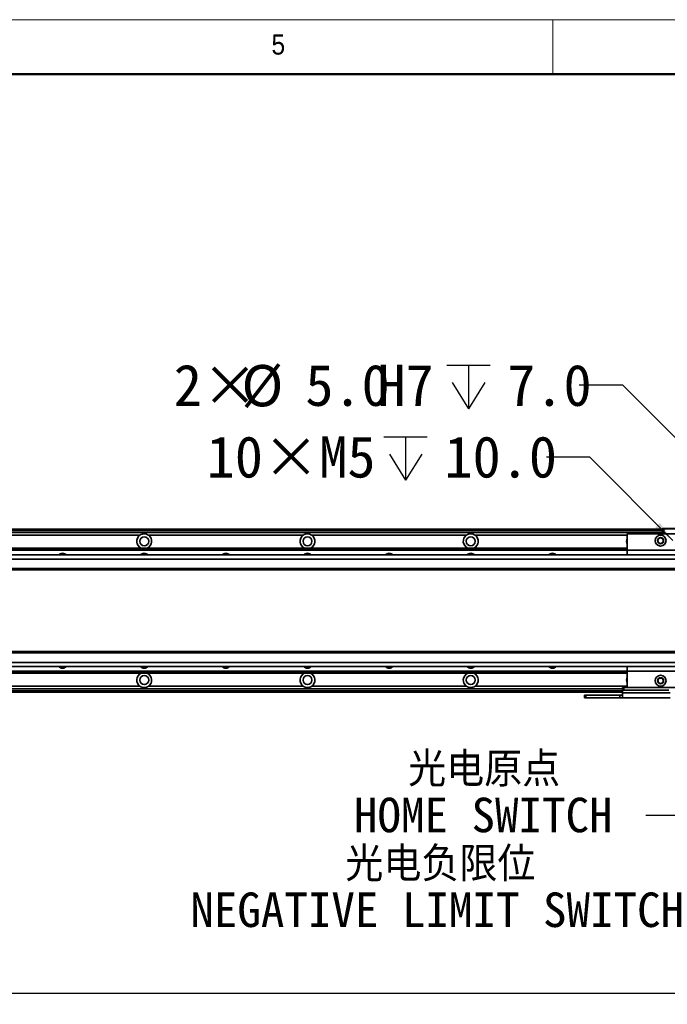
# Model space of a CAD drawing. Header units: millimetres. Extents: x 40 to 3320, y 40 to 2336.
# Tile 9 of 11: x 1688 to 2164, y 1612 to 2336. Entities that reach past the tile are written whole.
import ezdxf

# ---------------------------------------------------------------- set-up
doc = ezdxf.new("R2010")
doc.units = ezdxf.units.MM
doc.header["$LTSCALE"] = 8
doc.layers.add('黑色实线', color=7, linetype='Continuous')
doc.styles.add('SLDTEXTSTYLE1', font='Gothic.ttf', dxfattribs={"width": 0.913})
doc.styles.add('SLDTEXTSTYLE8', font='txt')
doc.styles.add('SLDTEXTSTYLE9', font='txt', dxfattribs={"bigfont": 'bigfont'})
doc.dimstyles.new('SLDDIMSTYLE3', dxfattribs={"dimtxt": 30.4, "dimasz": 16, "dimexe": 0, "dimexo": 0.0625, "dimgap": 7.6, "dimtad": 0, "dimtih": 1, "dimtoh": 1, "dimdec": 1, "dimrnd": 1e-09, "dimzin": 4, "dimdsep": 46, "dimtxsty": 'SLDTEXTSTYLE8', "dimsah": 1, "dimcen": 0, "dimadec": 0, "dimazin": 1, "dimtfac": 1, "dimtdec": 1, "dimtofl": 0, "dimtmove": 0, "dimatfit": 3, "dimfxl": 0, "dimfrac": 2, "dimtolj": 1, "dimtzin": 12, "dimarcsym": 0})
doc.dimstyles.new('SLDDIMSTYLE4', dxfattribs={"dimtxt": 30.4, "dimasz": 16, "dimexe": 0, "dimexo": 0.0625, "dimgap": 7.6, "dimtad": 0, "dimtih": 1, "dimtoh": 1, "dimdec": 1, "dimrnd": 1e-09, "dimzin": 12, "dimdsep": 46, "dimtxsty": 'SLDTEXTSTYLE8', "dimsah": 1, "dimcen": 0, "dimadec": 0, "dimazin": 3, "dimtfac": 1, "dimtdec": 1, "dimtofl": 0, "dimtmove": 0, "dimatfit": 3, "dimfxl": 0, "dimfrac": 2, "dimtolj": 1, "dimtzin": 12, "dimarcsym": 0})
doc.dimstyles.new('SLDDIMSTYLE5', dxfattribs={"dimtxt": 30.4, "dimasz": 16, "dimexe": 0, "dimexo": 0.0625, "dimgap": 7.6, "dimtad": 2, "dimdec": 1, "dimrnd": 1e-09, "dimzin": 4, "dimdsep": 46, "dimtxsty": 'SLDTEXTSTYLE8', "dimsah": 1, "dimcen": 0.09, "dimadec": 0, "dimazin": 1, "dimtfac": 1, "dimtdec": 1, "dimtofl": 0, "dimtmove": 0, "dimatfit": 3, "dimfxl": 0, "dimfrac": 2, "dimtolj": 1, "dimtzin": 12, "dimarcsym": 0})
doc.dimstyles.new('SLDDIMSTYLE6', dxfattribs={"dimtxt": 0.18, "dimasz": 4.8, "dimexe": 0, "dimexo": 0.0625, "dimgap": 0, "dimtad": 0, "dimtih": 1, "dimtoh": 1, "dimdec": 0, "dimrnd": 1e-09, "dimzin": 0, "dimdsep": 46, "dimtxsty": 'Standard', "dimblk1": 'DOT', "dimblk2": 'DOT', "dimsah": 1, "dimcen": 0.09, "dimadec": 0, "dimazin": 0, "dimtfac": 4.8, "dimtdec": 0, "dimtofl": 0, "dimtmove": 0, "dimatfit": 3, "dimldrblk": 'DOT', "dimfxl": 0, "dimfrac": 2, "dimtolj": 1, "dimtzin": 0, "dimarcsym": 0})

# ---------------------------------------------------------------- blocks, each defined once
blk = doc.blocks.new('SW_SYMBOL_HOLE_DEPTH')
at = {"layer": '黑色实线', "color": 0}
for p, q in [((0, 7000), (6400, 7000)), ((3200, 7000), (3200, 600)), ((800, 4440), (3200, 600)), ((5600, 4440), (3200, 600))]:
    blk.add_line(p, q, dxfattribs=at)
blk = doc.blocks.new('_D_10')
at = {"layer": '黑色实线'}
for p, q in [((2131.54, 2067.3), (2099.54, 2067.3)), ((2245.53, 1953.3), (2131.54, 2067.3))]:
    blk.add_line(p, q, dxfattribs=at)
blk.add_solid([(2245.53, 1953.3), (2235.92, 1966.31), (2232.52, 1962.92)], dxfattribs=at)
at = {"layer": '黑色实线', "xscale": 0.004985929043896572, "yscale": 0.004985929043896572, "zscale": 0.004985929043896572}
blk.add_blockref('SW_SYMBOL_HOLE_DEPTH', (2002.09, 2047.05), dxfattribs=at)
at = {"layer": '黑色实线', "char_height": 30.4, "attachment_point": 1, "style": 'SLDTEXTSTYLE8'}
for s, insert in [('2×', (1801.52, 2082.49)), ('%%c', (1851.26, 2082.19)), ('5.0', (1898.23, 2082.49)), ('H7', (1951.17, 2082.49)), ('7.0', (2046.59, 2082.49))]:
    blk.add_mtext(s, dxfattribs=dict(at, insert=insert))
blk = doc.blocks.new('_D_13')
at = {"layer": '黑色实线'}
for p, q in [((2107.36, 2014.51), (2075.36, 2014.51)), ((2168.32, 1953.02), (2107.36, 2014.51))]:
    blk.add_line(p, q, dxfattribs=at)
blk.add_solid([(2168.32, 1953.02), (2158.76, 1966.08), (2155.35, 1962.7)], dxfattribs=at)
at = {"layer": '黑色实线', "xscale": 0.004985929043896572, "yscale": 0.004985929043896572, "zscale": 0.004985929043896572}
blk.add_blockref('SW_SYMBOL_HOLE_DEPTH', (1955.96, 1994.38), dxfattribs=at)
at = {"layer": '黑色实线', "char_height": 30.4, "attachment_point": 1, "style": 'SLDTEXTSTYLE8'}
for s, insert in [('10×M5', (1825.7, 2029.82)), ('10.0', (2000.45, 2029.82))]:
    blk.add_mtext(s, dxfattribs=dict(at, insert=insert))
blk = doc.blocks.new('_D_20')
at = {"layer": '黑色实线'}
for p, q in [((2259.8, 1768.8), (2259.8, 1612.17)), ((339.8, 1764.95), (339.8, 1612.17)), ((2259.8, 1620.17), (339.8, 1620.17))]:
    blk.add_line(p, q, dxfattribs=at)
for points in [[(339.8, 1620.17), (355.8, 1617.77), (355.8, 1622.57)], [(2259.8, 1620.17), (2243.8, 1622.57), (2243.8, 1617.77)]]:
    blk.add_solid(points, dxfattribs=at)
at = {"layer": '黑色实线', "insert": (1237.87, 1660.06), "char_height": 30.4, "attachment_point": 1, "style": 'SLDTEXTSTYLE8'}
blk.add_mtext('1920.0', dxfattribs=at)
blk = doc.blocks.new('SW_NOTE_5')
at = {"layer": '黑色实线', "color": 0, "char_height": 25.4, "attachment_point": 2}
for s, insert, style in [('光电原点', (-118.84, 46.68), 'SLDTEXTSTYLE9'), ('HOME SWITCH', (-119.52, 13.1), 'SLDTEXTSTYLE8')]:
    blk.add_mtext(s, dxfattribs=dict(at, insert=insert, style=style))
blk = doc.blocks.new('_DOT')
at = {"color": 0, "linetype": 'ByBlock', "lineweight": -2}
blk.add_line((-0.5, 0), (-1, 0), dxfattribs=at)
at = {"color": 0, "linetype": 'ByBlock', "const_width": 0.5}
blk.add_lwpolyline([(-0.25, 0, 1), (0.25, 0, 1)], format="xyb", close=True, dxfattribs=at)
blk = doc.blocks.new('SW_NOTE_6')
at = {"layer": '黑色实线', "color": 0, "char_height": 25.4, "attachment_point": 2}
for s, insert, style in [('光电负限位', (-193.06, 46.07), 'SLDTEXTSTYLE9'), ('NEGATIVE LIMIT SWITCH', (-195.42, 12.49), 'SLDTEXTSTYLE8')]:
    blk.add_mtext(s, dxfattribs=dict(at, insert=insert, style=style))

msp = doc.modelspace()

# ---------------------------------------------------------------- linework, layer by layer
at = {"color": 7, "linetype": 'Continuous', "lineweight": 18}
for p, q in [((3320, 2336), (40, 2336)), ((2080, 2296), (2080, 2336)), ((80, 2296), (3280, 2296))]:
    msp.add_line(p, q, dxfattribs=at)
at = {"color": 7, "linetype": 'Continuous', "lineweight": 50}
msp.add_line((3280, 2296), (80, 2296), dxfattribs=at)
at = {"color": 7, "linetype": 'Continuous', "lineweight": 35}
for p, q in [((2160.8, 1961.73), (2161.1, 1962.03)), ((2160.8, 1958.03), (2160.8, 1961.73)), ((2161.8, 1961.73), (2160.8, 1961.73)), ((2161.1, 1962.03), (2161.93, 1962.03)), ((2161.8, 1961.73), (2161.93, 1962.03)), ((2183.8, 1961.73), (2161.8, 1961.73)), ((2161.8, 1961.73), (2161.8, 1958.03)), ((2161.93, 1962.03), (2183.68, 1962.03)), ((2160.8, 1961.53), (438.8, 1961.53)), ((438.8, 1961.33), (2160.8, 1961.33)), ((438.8, 1961.13), (2160.8, 1961.13)), ((2160.8, 1961.03), (438.8, 1961.03)), ((2160.8, 1959.03), (438.8, 1959.03)), ((1776.63, 1957.03), (1662.97, 1957.03)), ((1896.63, 1957.03), (1782.97, 1957.03)), ((2016.63, 1957.03), (1902.97, 1957.03)), ((2384.8, 1958.03), (2134.8, 1958.03)), ((2134.8, 1958.03), (2134.8, 1946.03)), ((464.8, 1947.53), (2134.8, 1947.53)), ((464.8, 1947.24), (2134.8, 1947.24)), ((2405.3, 1942.53), (194.3, 1942.53)), ((464.8, 1946.34), (2134.8, 1946.34)), ((464.8, 1946.04), (2134.8, 1946.04)), ((2384.8, 1946.03), (2134.8, 1946.03)), ((2134.8, 1946.03), (2134.8, 1942.53)), ((2405.3, 1939.53), (194.3, 1939.53)), ((2405.3, 1932.53), (194.3, 1932.53)), ((194.3, 1931.53), (2405.3, 1931.53)), ((2405.3, 1871.53), (194.3, 1871.53)), ((2405.3, 1870.53), (194.3, 1870.53)), ((2405.3, 1863.53), (194.3, 1863.53)), ((2405.3, 1860.53), (194.3, 1860.53)), ((2134.8, 1860.53), (2134.8, 1857.03)), ((464.8, 1857.02), (2134.8, 1857.02)), ((464.8, 1856.73), (2134.8, 1856.73)), ((464.8, 1855.83), (2134.8, 1855.83)), ((464.8, 1855.54), (2134.8, 1855.54)), ((2384.8, 1857.03), (2134.8, 1857.03)), ((2134.8, 1857.03), (2134.8, 1845.03)), ((1776.63, 1846.04), (1662.97, 1846.04)), ((1896.63, 1846.04), (1782.97, 1846.04)), ((2016.63, 1846.04), (1902.97, 1846.04)), ((2131.3, 1844.04), (470.3, 1844.04)), ((2131.3, 1841.53), (470.3, 1841.53)), ((2103.3, 1837.53), (2103.3, 1839.53)), ((2103.3, 1839.53), (2104.3, 1839.53)), ((2104.3, 1839.53), (2104.3, 1837.53)), ((2104.3, 1839.53), (2129.3, 1839.53)), ((2129.3, 1837.53), (2129.3, 1839.53)), ((2129.3, 1839.53), (2131.3, 1839.53)), ((2131.3, 1843.03), (2131.3, 1845.03)), ((2131.3, 1845.03), (2132.3, 1845.03)), ((2132.3, 1843.03), (2131.3, 1843.03)), ((2131.3, 1841.2), (2131.3, 1843.03)), ((2131.3, 1841.2), (2166.3, 1841.2)), ((2131.3, 1837.53), (2131.3, 1841.2)), ((2132.3, 1845.03), (2132.3, 1843.03)), ((2132.3, 1845.03), (2134.8, 1845.03)), ((2132.3, 1843.03), (2165.3, 1843.03)), ((2384.8, 1845.03), (2134.8, 1845.03)), ((2104.3, 1837.53), (2103.3, 1837.53)), ((2104.3, 1837.53), (2129.3, 1837.53)), ((2131.3, 1837.53), (2129.3, 1837.53)), ((2166.3, 1837.53), (2131.3, 1837.53))]:
    msp.add_line(p, q, dxfattribs=at)
at = {"color": 8, "linetype": 'Continuous', "lineweight": 35}
for p, q in [((2160.8, 1960.53), (438.8, 1960.53)), ((2134.8, 1957.03), (2022.97, 1957.03)), ((2134.8, 1846.04), (2022.97, 1846.04)), ((2131.3, 1842.53), (470.3, 1842.53))]:
    msp.add_line(p, q, dxfattribs=at)
at = {"color": 7, "linetype": 'Continuous', "lineweight": 35}
for centre, radius in [((1779.8, 1952.53), 3.3), ((1899.8, 1952.53), 3.3), ((2019.8, 1952.53), 3.3), ((2159.3, 1953.04), 4), ((2159.3, 1953.04), 2.25), ((2159.3, 1953.04), 2), ((1779.8, 1850.53), 3.3), ((1899.8, 1850.53), 3.3), ((2019.8, 1850.53), 3.3), ((2159.3, 1850.03), 4), ((2159.3, 1850.03), 2.25), ((2159.3, 1850.03), 2)]:
    msp.add_circle(centre, radius, dxfattribs=at)
for centre, radius, start, end in [((1779.8, 1952.53), 5.5, 125.18979, 245.50882), ((1779.8, 1952.53), 5.5, 294.49118, 54.81021), ((1899.8, 1952.53), 5.5, 125.18979, 245.50882), ((1899.8, 1952.53), 5.5, 294.49118, 54.81021), ((2019.8, 1952.53), 5.5, 125.18979, 245.50882), ((2019.8, 1952.53), 5.5, 294.49118, 54.81021), ((2139.8, 1952.53), 5.5, 155.38002, 204.61998), ((1719.8, 1940.03), 3.75, 41.91572, 138.08428), ((1779.8, 1940.03), 3.75, 41.91572, 138.08428), ((1839.8, 1940.03), 3.75, 41.91572, 138.08428), ((1899.8, 1940.03), 3.75, 41.91572, 138.08428), ((1959.8, 1940.03), 3.75, 41.91572, 138.08428), ((2019.8, 1940.03), 3.75, 41.91572, 138.08428), ((2079.8, 1940.03), 3.75, 41.91572, 138.08428), ((1719.8, 1863.04), 3.75, 221.91572, 318.08428), ((1779.8, 1863.04), 3.75, 221.91572, 318.08428), ((1839.8, 1863.04), 3.75, 221.91572, 318.08428), ((1899.8, 1863.04), 3.75, 221.91572, 318.08428), ((1959.8, 1863.04), 3.75, 221.91572, 318.08428), ((2019.8, 1863.04), 3.75, 221.91572, 318.08428), ((2079.8, 1863.04), 3.75, 221.91572, 318.08428), ((1779.8, 1850.53), 5.5, 114.49118, 234.81021), ((1779.8, 1850.53), 5.5, 305.18979, 65.50882), ((1899.8, 1850.53), 5.5, 114.49118, 234.81021), ((1899.8, 1850.53), 5.5, 305.18979, 65.50882), ((2019.8, 1850.53), 5.5, 114.49118, 234.81021), ((2019.8, 1850.53), 5.5, 305.18979, 65.50882), ((2139.8, 1850.53), 5.5, 155.38002, 204.61998)]:
    msp.add_arc(centre, radius, start, end, dxfattribs=at)
for points, knots in [([(1782.97, 1957.03), (1782.51, 1957.3), (1781.56, 1957.85), (1779.88, 1958.11), (1778.14, 1957.9), (1777.13, 1957.32), (1776.63, 1957.03)], [0, 0, 0, 0, 0.235694, 0.486464, 0.744851, 1, 1, 1, 1]), ([(1902.97, 1957.03), (1902.51, 1957.3), (1901.56, 1957.85), (1899.88, 1958.11), (1898.14, 1957.9), (1897.13, 1957.32), (1896.63, 1957.03)], [0, 0, 0, 0, 0.235694, 0.486464, 0.744851, 1, 1, 1, 1]), ([(2022.97, 1957.03), (2022.51, 1957.3), (2021.56, 1957.85), (2019.88, 1958.11), (2018.14, 1957.9), (2017.13, 1957.32), (2016.63, 1957.03)], [0, 0, 0, 0, 0.235666, 0.486457, 0.744831, 1, 1, 1, 1]), ([(1776.63, 1846.04), (1777.09, 1845.77), (1778.04, 1845.21), (1779.72, 1844.95), (1781.47, 1845.17), (1782.47, 1845.75), (1782.97, 1846.04)], [0, 0, 0, 0, 0.235694, 0.486464, 0.744851, 1, 1, 1, 1]), ([(1896.63, 1846.04), (1897.09, 1845.77), (1898.04, 1845.21), (1899.72, 1844.95), (1901.47, 1845.17), (1902.47, 1845.75), (1902.97, 1846.04)], [0, 0, 0, 0, 0.235694, 0.486464, 0.744851, 1, 1, 1, 1]), ([(2016.63, 1846.04), (2017.09, 1845.77), (2018.04, 1845.21), (2019.72, 1844.95), (2021.47, 1845.17), (2022.47, 1845.75), (2022.97, 1846.04)], [0, 0, 0, 0, 0.2356978, 0.486489, 0.7448626, 1, 1, 1, 1])]:
    msp.add_open_spline(points, degree=3, knots=knots, dxfattribs=at)

# ---------------------------------------------------------------- block references
at = {"layer": '黑色实线', "color": 7}
for name, p in [('SW_NOTE_5', (2148.5, 1750.96)), ('SW_NOTE_6', (2190.54, 1681.88))]:
    msp.add_blockref(name, p, dxfattribs=at)

# ---------------------------------------------------------------- texts
at = {"color": 7, "linetype": 'Continuous', "lineweight": 0, "insert": (1873.33, 2325.17), "char_height": 14.82, "attachment_point": 1, "style": 'SLDTEXTSTYLE1'}
msp.add_mtext('5', dxfattribs=at)

# ---------------------------------------------------------------- dimensions: what is measured, and where the dimension line sits
at = {"layer": '黑色实线'}
dim = msp.add_diameter_dim_2p(p1=(2249.07, 1949.77), p2=(2245.53, 1953.3), text='2×<>H7{\\fGDT;x}7.0', dimstyle='SLDDIMSTYLE3', dxfattribs=at)
dim.commit()
dim.dimension.update_dxf_attribs({"geometry": '_D_10', "text_midpoint": (1950.53, 2067.3), "dimtype": 163})
dim = msp.add_diameter_dim_2p(p1=(2171.28, 1950.04), p2=(2168.32, 1953.02), text='10×M5{\\fGDT;x}10.0', dimstyle='SLDDIMSTYLE4', override={"dimpost": '<>'}, dxfattribs=at)
dim.commit()
dim.dimension.update_dxf_attribs({"geometry": '_D_13', "text_midpoint": (1950.53, 2014.51), "dimtype": 163})
dim = msp.add_linear_dim(base=(339.8, 1620.17), p1=(2259.8, 1778.96), p2=(339.8, 1775.11), dimstyle='SLDDIMSTYLE5', dxfattribs=at)
dim.commit()
dim.dimension.update_dxf_attribs({"geometry": '_D_20', "text_midpoint": (1297.28, 1620.17), "dimtype": 160})

# ---------------------------------------------------------------- leaders
at = {"layer": '黑色实线', "color": 7}
msp.add_leader([(2243.23, 1827.66), (2199.3, 1750.96), (2148.5, 1750.96)], dimstyle='SLDDIMSTYLE6', dxfattribs=at)

doc.saveas('drawing.dxf')
